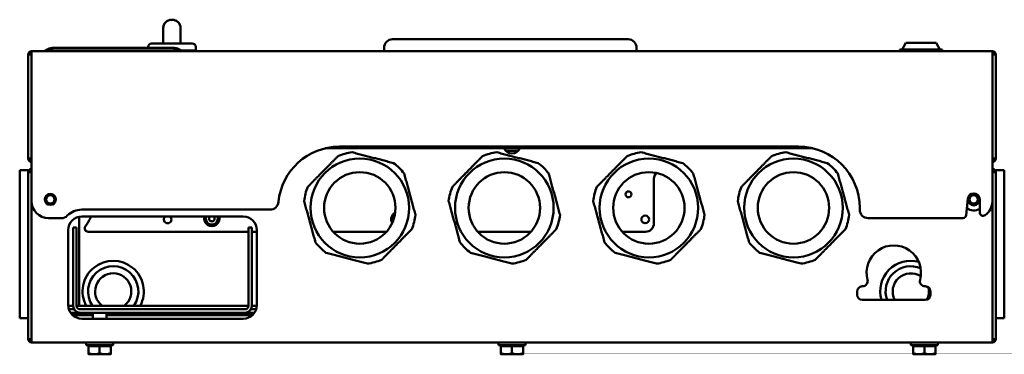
# Model space of a CAD drawing. Header units: millimetres. Extents: x -762 to 6987, y -1641 to 2057.
# Tile 6 of 35: x -141 to 438, y 1223 to 1419. Entities that reach past the tile are written whole.
import ezdxf

# ---------------------------------------------------------------- set-up
doc = ezdxf.new("R2010")
doc.units = ezdxf.units.MM
doc.layers.add('Видимый контур (ГОСТ)', color=7, linetype='Continuous', lineweight=50)

msp = doc.modelspace()

# ---------------------------------------------------------------- linework, layer by layer
at = {"layer": 'Видимый контур (ГОСТ)'}
for p, q in [((-51.6, 1419.22), (-51.38, 1419.22)), ((-51.6, 1419.22), (-51.6, 1419.22)), ((-51.38, 1419.22), (-51.37, 1419.22)), ((-56.61, 1405.22), (-56.61, 1414.22)), ((-51.52, 1417.96), (-51.52, 1417.96)), ((-46.37, 1405.22), (-46.37, 1414.22)), ((78.25, 1407.72), (83.25, 1407.72)), ((211.75, 1407.72), (83.25, 1407.72)), ((211.75, 1407.72), (216.75, 1407.72)), ((-126, 1401.22), (-126, 1400.72)), ((-126, 1401.22), (-126, 1401.22)), ((-126, 1401.22), (-126, 1401.22)), ((-49.16, 1401.22), (-122.84, 1401.22)), ((-51.27, 1402.72), (-120.73, 1402.72)), ((-65.5, 1402.72), (-65.5, 1403.22)), ((-63.5, 1405.22), (-39.5, 1405.22)), ((-46, 1401.22), (-46, 1401.22)), ((-46, 1401.22), (-46, 1401.22)), ((-46, 1400.72), (-46, 1401.22)), ((-46, 1401.22), (-37.5, 1401.22)), ((-43, 1400.72), (-43, 1401.22)), ((-37.5, 1401.22), (-37.5, 1403.22)), ((73.25, 1402.72), (73.25, 1400.72)), ((221.75, 1400.72), (221.75, 1402.72)), ((376.56, 1401.72), (401.44, 1401.72)), ((376.56, 1401.72), (376.56, 1400.72)), ((380, 1405.72), (378, 1401.72)), ((380, 1405.72), (398, 1405.72)), ((398, 1405.72), (400, 1401.72)), ((401.44, 1401.72), (401.44, 1400.72)), ((-136, 1337.72), (-136, 1398.72)), ((-134, 1398.72), (-136, 1398.72)), ((-134, 1400.72), (431, 1400.72)), ((-134, 1400.72), (-134, 1398.72)), ((-134, 1312.72), (-134, 1398.72)), ((431, 1398.72), (431, 1400.72)), ((433, 1398.72), (431, 1398.72)), ((431, 1398.72), (431, 1312.72)), ((433, 1398.72), (433, 1337.72)), ((325.43, 1343.72), (38.57, 1343.72)), ((47, 1344.72), (317, 1344.72)), ((-136, 1337.72), (-134, 1337.72)), ((144.93, 1342.22), (152.07, 1342.22)), ((431, 1337.72), (433, 1337.72)), ((-136.5, 1330.97), (-141, 1330.97)), ((-141, 1325.97), (-141, 1330.97)), ((-141, 1248.97), (-141, 1325.97)), ((-136, 1330.47), (-136, 1329.72)), ((-136, 1329.72), (-134, 1329.72)), ((-136, 1231.72), (-136, 1329.72)), ((431, 1329.72), (433, 1329.72)), ((433, 1329.72), (433, 1330.47)), ((433, 1329.72), (433, 1231.72)), ((438, 1330.97), (433.5, 1330.97)), ((438, 1330.97), (438, 1325.97)), ((438, 1325.97), (438, 1248.97)), ((232, 1299.72), (232, 1325.72)), ((-134, 1231.72), (-134, 1312.72)), ((353, 1308.72), (353, 1307.72)), ((415.64, 1304.54), (416.47, 1314.03)), ((423.54, 1313.72), (423.54, 1306.13)), ((431, 1312.72), (431, 1231.72)), ((-106, 1251.22), (-106, 1303.58)), ((-104.5, 1307.72), (6.2, 1307.72)), ((-104.5, 1303.72), (-9.5, 1303.72)), ((-124, 1302.72), (-116.54, 1302.72)), ((-109.5, 1292.22), (-109.5, 1297.22)), ((-107.5, 1297.22), (-109.5, 1297.22)), ((-107.5, 1297.22), (-107.5, 1292.22)), ((-6.5, 1292.22), (-6.5, 1297.22)), ((-4.5, 1297.22), (-6.5, 1297.22)), ((-4.5, 1297.22), (-4.5, 1292.22)), ((358, 1302.72), (413.65, 1302.72)), ((-112.5, 1251.72), (-112.5, 1295.72)), ((-109.5, 1292.22), (-109.5, 1251.22)), ((-107.5, 1292.22), (-107.5, 1251.22)), ((-6.5, 1294.72), (-100.75, 1294.72)), ((-6.5, 1292.22), (-6.5, 1251.22)), ((-1.5, 1294.72), (-4.5, 1294.72)), ((-4.5, 1251.22), (-4.5, 1292.22)), ((-1.5, 1295.72), (-1.5, 1251.72)), ((74.65, 1294.72), (43.35, 1294.72)), ((159.65, 1294.72), (128.35, 1294.72)), ((227, 1294.72), (213.35, 1294.72)), ((354.5, 1262.72), (354.67, 1262.72)), ((391.33, 1262.72), (391.5, 1262.72)), ((351.5, 1257.72), (351.5, 1259.72)), ((394.5, 1259.72), (394.5, 1257.72)), ((-112.48, 1251.22), (-112, 1251.22)), ((-109.5, 1251.22), (-112, 1251.22)), ((-6.5, 1251.22), (-107.5, 1251.22)), ((-2, 1251.22), (-4.5, 1251.22)), ((-2, 1251.22), (-1.52, 1251.22)), ((391.5, 1254.72), (354.5, 1254.72)), ((-141, 1243.97), (-141, 1248.97)), ((-112.1, 1249.22), (-112, 1249.22)), ((-112, 1249.22), (-112.1, 1249.22)), ((-108.96, 1249.22), (-112, 1249.22)), ((-112, 1248.94), (-112, 1249.22)), ((-112, 1249.22), (-108.96, 1249.22)), ((-105.5, 1247.22), (-111.11, 1247.22)), ((-109.79, 1245.72), (-98, 1245.72)), ((-8.5, 1249.22), (-105.5, 1249.22)), ((-8.5, 1247.22), (-105.5, 1247.22)), ((-98, 1243.72), (-98, 1247.22)), ((-90, 1243.72), (-90, 1247.22)), ((-90, 1245.72), (-4.21, 1245.72)), ((-88.5, 1245.72), (-88.5, 1246.72)), ((-79.5, 1245.72), (-79.5, 1246.72)), ((-74.5, 1245.72), (-74.5, 1246.72)), ((-55.5, 1245.72), (-55.5, 1246.72)), ((-46.5, 1245.72), (-46.5, 1246.72)), ((-21.5, 1245.72), (-21.5, 1246.72)), ((-2.89, 1247.22), (-8.5, 1247.22)), ((-5.04, 1249.22), (-2, 1249.22)), ((-5.04, 1249.22), (-2, 1249.22)), ((-2, 1248.94), (-2, 1249.22)), ((-2, 1249.22), (-1.9, 1249.22)), ((-1.9, 1249.22), (-2, 1249.22)), ((438, 1248.97), (438, 1243.97)), ((-141, 1243.97), (-136.5, 1243.97)), ((-9.5, 1243.72), (-104.5, 1243.72)), ((433.5, 1243.97), (438, 1243.97)), ((-136, 1231.72), (-134, 1231.72)), ((-134, 1231.72), (-134, 1229.72)), ((431, 1229.72), (-134, 1229.72)), ((-102, 1229.72), (-102, 1228.12)), ((-86, 1228.12), (-102, 1228.12)), ((-100.5, 1227.52), (-94, 1227.52)), ((-100.5, 1227.52), (-100.5, 1223.4)), ((-99.7, 1227.52), (-99.7, 1228.12)), ((-94, 1227.52), (-94, 1223.4)), ((-94, 1227.52), (-87.5, 1227.52)), ((-88.3, 1227.52), (-88.3, 1228.12)), ((-87.5, 1227.52), (-87.5, 1223.4)), ((-86, 1229.72), (-86, 1228.12)), ((140.5, 1229.72), (140.5, 1228.12)), ((156.5, 1228.12), (140.5, 1228.12)), ((142, 1227.52), (148.5, 1227.52)), ((142, 1227.52), (142, 1223.4)), ((142.8, 1227.52), (142.8, 1228.12)), ((148.5, 1227.52), (148.5, 1223.4)), ((148.5, 1227.52), (155, 1227.52)), ((154.2, 1227.52), (154.2, 1228.12)), ((155, 1227.52), (155, 1223.4)), ((156.5, 1229.72), (156.5, 1228.12)), ((383, 1229.72), (383, 1228.12)), ((399, 1228.12), (383, 1228.12)), ((384.5, 1227.52), (391, 1227.52)), ((384.5, 1227.52), (384.5, 1223.4)), ((385.3, 1227.52), (385.3, 1228.12)), ((391, 1227.52), (391, 1223.4)), ((391, 1227.52), (397.5, 1227.52)), ((396.7, 1227.52), (396.7, 1228.12)), ((397.5, 1227.52), (397.5, 1223.4)), ((399, 1229.72), (399, 1228.12)), ((431, 1229.72), (431, 1231.72)), ((431, 1231.72), (433, 1231.72)), ((-100.5, 1222.82), (-97.25, 1222.82)), ((-97.25, 1222.82), (-90.75, 1222.82)), ((-90.75, 1222.82), (-87.5, 1222.82)), ((142, 1222.82), (145.25, 1222.82)), ((145.25, 1222.82), (151.75, 1222.82)), ((151.75, 1222.82), (155, 1222.82)), ((384.5, 1222.82), (387.75, 1222.82)), ((387.75, 1222.82), (394.25, 1222.82)), ((394.25, 1222.82), (397.5, 1222.82))]:
    msp.add_line(p, q, dxfattribs=at)
for centre, radius in [((59, 1308.72), 29), ((144, 1308.72), 29), ((229, 1308.72), 29), ((314, 1308.72), 29), ((59, 1308.72), 21), ((144, 1308.72), 21), ((229, 1308.72), 21), ((314, 1308.72), 21), ((-123, 1313.72), 3.25), ((-123, 1313.72), 2.46), ((217, 1316.72), 1.75), ((420, 1313.72), 3.5), ((420, 1313.72), 2.46), ((226.82, 1301.97), 2.25)]:
    msp.add_circle(centre, radius, dxfattribs=at)
for centre, radius, start, end in [((-51.61, 1414.22), 5, 90, 180), ((-51.37, 1414.22), 5, 0, 89.97151), ((78.25, 1402.72), 5, 90, 180), ((216.75, 1402.72), 5, 0, 90), ((-63.5, 1403.22), 2, 90, 180), ((-39.5, 1403.22), 2, 0, 90), ((-134, 1398.72), 2, 90, 180), ((-134, 1398.72), 1, 90, 180), ((431, 1398.72), 2, 0, 90), ((431, 1398.72), 1, 0, 90), ((47, 1308.72), 36, 90, 174.40126), ((148.5, 1345.72), 5, 203.57818, 336.42182), ((317, 1308.72), 36, 0, 90), ((-134, 1337.72), 2, 180, 270), ((-134, 1337.72), 1, 180, 270), ((59, 1308.72), 33, 97.8328, 112.94159), ((144, 1308.72), 33, 97.8328, 112.94159), ((229, 1308.72), 33, 97.8328, 112.94159), ((314, 1308.72), 33, 97.8328, 112.94159), ((431, 1337.72), 2, 270, 0), ((431, 1337.72), 1, 270, 0), ((-134, 1329.72), 2, 90, 180), ((59, 1308.72), 33, 37.8328, 52.94159), ((144, 1308.72), 33, 37.8328, 52.94159), ((229, 1308.72), 33, 37.8328, 52.94159), ((314, 1308.72), 33, 37.8328, 52.94159), ((431, 1329.72), 2, 0, 90), ((-136.5, 1330.47), 0.5, 0, 90), ((-134, 1329.72), 1, 90, 180), ((237, 1325.72), 5, 135.20717, 180), ((431, 1329.72), 1, 0, 90), ((433.5, 1330.47), 0.5, 90, 180), ((59, 1308.72), 33, 157.8328, 172.94159), ((144, 1308.72), 33, 157.8328, 172.94159), ((229, 1308.72), 33, 157.8328, 172.94159), ((314, 1308.72), 33, 157.8328, 172.94159), ((420, 1313.72), 3.54, 0, 175), ((-124, 1312.72), 10, 180, 270), ((6.2, 1312.72), 5, 270, 354.40126), ((420, 1313.72), 6.5, 231.964, 303.036), ((421, 1312.72), 10, 304.6072, 0), ((-116.54, 1307.72), 5, 270, 315.09913), ((-104.5, 1295.72), 12, 90, 135.09913), ((-104.5, 1295.72), 8, 90, 180), ((-123, 1313.72), 26, 322.6168, 337.38014), ((-54, 1301.97), 2.25, 128.94244, 51.05756), ((-28, 1302.45), 4.5, 163.617, 16.383), ((-28, 1302.45), 3.5, 158.73732, 21.26268), ((-28, 1302.45), 1.62, 128.46322, 51.53678), ((-9.5, 1295.72), 8, 0, 90), ((82, 1302.08), 4.5, 118.89198, 208.92713), ((82, 1302.08), 3.5, 133.35176, 194.46736), ((59, 1308.72), 33, 337.8328, 352.94159), ((144, 1308.72), 33, 337.8328, 352.94159), ((229, 1308.72), 33, 337.8328, 352.94159), ((314, 1308.72), 33, 337.8328, 352.94159), ((358, 1307.72), 5, 180, 270), ((413.65, 1304.72), 2, 270, 355), ((425.54, 1306.13), 2, 180, 304.6072), ((-100.75, 1296.72), 2, 142.6168, 270), ((227, 1299.72), 5, 270, 0), ((59, 1308.72), 33, 217.8328, 232.94159), ((144, 1308.72), 33, 217.8328, 232.94159), ((229, 1308.72), 33, 217.8328, 232.94159), ((314, 1308.72), 33, 217.8328, 232.94159), ((373, 1270.72), 16, 344.74248, 195.25752), ((-86, 1259.72), 18, 331.82136, 208.17864), ((-86, 1259.72), 14.8, 324.9477, 215.0523), ((59, 1308.72), 33, 277.8328, 292.94159), ((144, 1308.72), 33, 277.8328, 292.94159), ((229, 1308.72), 33, 277.8328, 292.94159), ((314, 1308.72), 33, 277.8328, 292.94159), ((383, 1259.72), 18, 74.95779, 196.12762), ((383, 1259.72), 14.8, 66.99716, 199.74519), ((-86, 1259.72), 10.64, 307.00269, 232.99731), ((383, 1259.72), 10.64, 56.59624, 208.0193), ((354.5, 1259.72), 3, 90, 180), ((354.67, 1265.72), 3, 270, 15.25752), ((391.33, 1265.72), 3, 164.74248, 270), ((391.5, 1259.72), 3, 0, 90), ((354.5, 1257.72), 3, 180, 270), ((391.5, 1257.72), 3, 270, 0), ((383, 1259.72), 10.64, 332.98414, 12.669), ((-104.5, 1251.72), 8, 180, 270), ((-105.5, 1251.22), 4, 180, 270), ((-105.5, 1251.22), 2, 180, 270), ((-9.5, 1251.72), 8, 270, 0), ((-8.5, 1251.22), 2, 270, 0), ((-8.5, 1251.22), 4, 270, 0), ((-107.25, 1246.47), 0.75, 90, 270), ((-88, 1246.72), 0.5, 90, 180), ((-80, 1246.72), 0.5, 0, 90), ((-75, 1246.72), 0.5, 0, 90), ((-86, 1259.72), 18, 309.70902, 316.01704), ((-55, 1246.72), 0.5, 90, 180), ((-47, 1246.72), 0.5, 0, 90), ((-21, 1246.72), 0.5, 90, 180), ((-17.25, 1246.47), 0.75, 90, 270), ((-6.75, 1246.47), 0.75, 270, 90), ((-136.5, 1244.47), 0.5, 270, 0), ((433.5, 1244.47), 0.5, 180, 270), ((-134, 1231.72), 2, 180, 270), ((-134, 1231.72), 1, 180, 270), ((431, 1231.72), 1, 270, 0), ((431, 1231.72), 2, 270, 0)]:
    msp.add_arc(centre, radius, start, end, dxfattribs=at)
for centre, major_axis, start_param, end_param in [((-120.73, 1392.72), (0, 10), 0, 0.554811), ((-51.27, 1392.72), (0, -10), 2.586782, 3.141593)]:
    msp.add_ellipse(centre, major_axis=major_axis, ratio=0.4, start_param=start_param, end_param=end_param, dxfattribs=at)
for points, knots in [([(-56.6, 1414.22), (-56.6, 1414.22), (-56.6, 1414.23), (-56.6, 1414.23), (-56.6, 1414.57), (-56.56, 1414.9), (-56.5, 1415.23), (-56.43, 1415.55), (-56.33, 1415.87), (-56.2, 1416.18), (-56.02, 1416.59), (-55.79, 1416.98), (-55.51, 1417.33), (-55.39, 1417.49), (-55.25, 1417.64), (-55.11, 1417.78), (-54.72, 1418.16), (-54.26, 1418.48), (-53.77, 1418.72), (-53.68, 1418.76), (-53.59, 1418.81), (-53.49, 1418.84), (-52.89, 1419.09), (-52.25, 1419.22), (-51.6, 1419.22)], [-0.7883422, -0.7883422, -0.7883422, -0.7883422, -0.7871295, -0.7871295, -0.7871295, -0.6863503, -0.6863503, -0.6863503, -0.585577, -0.585577, -0.585577, -0.4504017, -0.4504017, -0.4504017, -0.3898872, -0.3898872, -0.3898872, -0.2250055, -0.2250055, -0.2250055, -0.1947786, -0.1947786, -0.1947786, 0, 0, 0, 0]), ([(-51.37, 1419.22), (-50.72, 1419.22), (-50.08, 1419.09), (-49.48, 1418.84), (-49.39, 1418.81), (-49.29, 1418.76), (-49.2, 1418.72), (-48.71, 1418.48), (-48.26, 1418.16), (-47.87, 1417.78), (-47.72, 1417.64), (-47.59, 1417.49), (-47.47, 1417.33), (-47.19, 1416.98), (-46.96, 1416.59), (-46.78, 1416.18), (-46.65, 1415.87), (-46.55, 1415.55), (-46.48, 1415.23), (-46.41, 1414.9), (-46.38, 1414.57), (-46.38, 1414.23), (-46.38, 1414.23), (-46.38, 1414.22), (-46.38, 1414.22)], [-0.7872781, -0.7872781, -0.7872781, -0.7872781, -0.5924705, -0.5924705, -0.5924705, -0.5622392, -0.5622392, -0.5622392, -0.3973326, -0.3973326, -0.3973326, -0.3368095, -0.3368095, -0.3368095, -0.2016132, -0.2016132, -0.2016132, -0.1008097, -0.1008097, -0.1008097, 0, 0, 0, 0.0011814, 0.0011814, 0.0011814, 0.0011814]), ([(-126, 1401.22), (-125.05, 1401.81), (-123.99, 1402.23), (-122.56, 1402.55), (-122.2, 1402.62), (-121.46, 1402.7), (-121.1, 1402.72), (-120.73, 1402.72)], [0, 0, 0, 0, 0.3515779, 0.3515779, 0.4716086, 0.4716086, 0.5930827, 0.5930827, 0.5930827, 0.5930827]), ([(-126, 1401.22), (-126, 1401.21), (-125.98, 1401.21), (-125.9, 1401.21), (-125.84, 1401.21), (-125.61, 1401.21), (-125.39, 1401.22), (-124.85, 1401.22), (-124.53, 1401.21), (-123.98, 1401.21), (-123.78, 1401.21), (-123.39, 1401.21), (-123.19, 1401.21), (-123, 1401.22)], [-0.4721798, -0.4721798, -0.4721798, -0.4721798, -0.414277, -0.414277, -0.3514223, -0.3514223, -0.2362759, -0.2362759, -0.1211136, -0.1211136, -0.0581131, -0.0581131, -0.0000834, -0.0000834, -0.0000834, -0.0000834]), ([(-123, 1401.22), (-122.97, 1401.22), (-122.95, 1401.22), (-122.89, 1401.22), (-122.87, 1401.22), (-122.84, 1401.22)], [-0.01607077, -0.01607077, -0.01607077, -0.01607077, -0.00801929, -0.00801929, -0.00000112, -0.00000112, -0.00000112, -0.00000112]), ([(-51.27, 1402.72), (-50.9, 1402.72), (-50.54, 1402.7), (-49.8, 1402.62), (-49.44, 1402.55), (-48.01, 1402.23), (-46.95, 1401.81), (-46, 1401.22)], [0, 0, 0, 0, 0.1215078, 0.1215078, 0.2415709, 0.2415709, 0.5930835, 0.5930835, 0.5930835, 0.5930835]), ([(-49.16, 1401.22), (-49.13, 1401.22), (-49.11, 1401.22), (-49.05, 1401.22), (-49.03, 1401.22), (-49, 1401.22)], [-0.01614168, -0.01614168, -0.01614168, -0.01614168, -0.0081235, -0.0081235, -0.00007202, -0.00007202, -0.00007202, -0.00007202]), ([(-49, 1401.22), (-48.81, 1401.21), (-48.61, 1401.21), (-48.22, 1401.21), (-48.02, 1401.21), (-47.47, 1401.21), (-47.15, 1401.22), (-46.61, 1401.22), (-46.39, 1401.21), (-46.16, 1401.21), (-46.1, 1401.21), (-46.02, 1401.21), (-46, 1401.21), (-46, 1401.22)], [-0.4721798, -0.4721798, -0.4721798, -0.4721798, -0.414277, -0.414277, -0.3514223, -0.3514223, -0.2362759, -0.2362759, -0.1211136, -0.1211136, -0.0581131, -0.0581131, -0.0000834, -0.0000834, -0.0000834, -0.0000834])]:
    msp.add_open_spline(points, degree=3, knots=knots, dxfattribs=at)
for points, weights in [([(46.14, 1339.11), (37.29, 1330.14), (28.44, 1321.17)], [1, 1.08196721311, 1]), ([(78.89, 1335.05), (66.69, 1338.23), (54.5, 1341.41)], [1, 1.08196721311, 1]), ([(131.14, 1339.11), (122.29, 1330.14), (113.44, 1321.17)], [1, 1.08196721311, 1]), ([(163.89, 1335.05), (151.69, 1338.23), (139.5, 1341.41)], [1, 1.08196721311, 1]), ([(216.14, 1339.11), (207.29, 1330.14), (198.44, 1321.17)], [1, 1.08196721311, 1]), ([(248.89, 1335.05), (236.69, 1338.23), (224.5, 1341.41)], [1, 1.08196721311, 1]), ([(301.14, 1339.11), (292.29, 1330.14), (283.44, 1321.17)], [1, 1.08196721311, 1]), ([(333.89, 1335.05), (321.69, 1338.23), (309.5, 1341.41)], [1, 1.08196721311, 1]), ([(91.75, 1304.66), (88.41, 1316.81), (85.06, 1328.96)], [1, 1.08196721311, 1]), ([(176.75, 1304.66), (173.41, 1316.81), (170.06, 1328.96)], [1, 1.08196721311, 1]), ([(261.75, 1304.66), (258.41, 1316.81), (255.06, 1328.96)], [1, 1.08196721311, 1]), ([(346.75, 1304.66), (343.41, 1316.81), (340.06, 1328.96)], [1, 1.08196721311, 1]), ([(26.25, 1312.77), (29.59, 1300.63), (32.94, 1288.48)], [1, 1.08196721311, 1]), ([(111.25, 1312.77), (114.59, 1300.63), (117.94, 1288.48)], [1, 1.08196721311, 1]), ([(196.25, 1312.77), (199.59, 1300.63), (202.94, 1288.48)], [1, 1.08196721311, 1]), ([(281.25, 1312.77), (284.59, 1300.63), (287.94, 1288.48)], [1, 1.08196721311, 1]), ([(71.86, 1278.33), (80.71, 1287.3), (89.56, 1296.27)], [1, 1.08196721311, 1]), ([(156.86, 1278.33), (165.71, 1287.3), (174.56, 1296.27)], [1, 1.08196721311, 1]), ([(241.86, 1278.33), (250.71, 1287.3), (259.56, 1296.27)], [1, 1.08196721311, 1]), ([(326.86, 1278.33), (335.71, 1287.3), (344.56, 1296.27)], [1, 1.08196721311, 1]), ([(39.11, 1282.38), (51.31, 1279.21), (63.5, 1276.03)], [1, 1.08196721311, 1]), ([(124.11, 1282.38), (136.31, 1279.21), (148.5, 1276.03)], [1, 1.08196721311, 1]), ([(209.11, 1282.38), (221.31, 1279.21), (233.5, 1276.03)], [1, 1.08196721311, 1]), ([(294.11, 1282.38), (306.31, 1279.21), (318.5, 1276.03)], [1, 1.08196721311, 1]), ([(-100.5, 1223.4), (-98.76, 1222.82), (-97.25, 1222.82)], [1, 1.0379548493, 1]), ([(-100.5, 1222.82), (-100.5, 1222.82), (-100.5, 1223.4)], [1, 1.0379548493, 1]), ([(-97.25, 1222.82), (-95.74, 1222.82), (-94, 1223.4)], [1, 1.0379548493, 1]), ([(-94, 1223.4), (-92.26, 1222.82), (-90.75, 1222.82)], [1, 1.0379548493, 1]), ([(-90.75, 1222.82), (-89.24, 1222.82), (-87.5, 1223.4)], [1, 1.0379548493, 1]), ([(-87.5, 1223.4), (-87.5, 1222.82), (-87.5, 1222.82)], [1, 1.0379548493, 1]), ([(142, 1223.4), (143.74, 1222.82), (145.25, 1222.82)], [1, 1.0379548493, 1]), ([(142, 1222.82), (142, 1222.82), (142, 1223.4)], [1, 1.0379548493, 1]), ([(145.25, 1222.82), (146.76, 1222.82), (148.5, 1223.4)], [1, 1.0379548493, 1]), ([(148.5, 1223.4), (150.24, 1222.82), (151.75, 1222.82)], [1, 1.0379548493, 1]), ([(151.75, 1222.82), (153.26, 1222.82), (155, 1223.4)], [1, 1.0379548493, 1]), ([(155, 1223.4), (155, 1222.82), (155, 1222.82)], [1, 1.0379548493, 1]), ([(384.5, 1223.4), (386.24, 1222.82), (387.75, 1222.82)], [1, 1.0379548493, 1]), ([(384.5, 1222.82), (384.5, 1222.82), (384.5, 1223.4)], [1, 1.0379548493, 1]), ([(387.75, 1222.82), (389.26, 1222.82), (391, 1223.4)], [1, 1.0379548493, 1]), ([(391, 1223.4), (392.74, 1222.82), (394.25, 1222.82)], [1, 1.0379548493, 1]), ([(394.25, 1222.82), (395.76, 1222.82), (397.5, 1223.4)], [1, 1.0379548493, 1]), ([(397.5, 1223.4), (397.5, 1222.82), (397.5, 1222.82)], [1, 1.0379548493, 1])]:
    msp.add_rational_spline(points, weights, degree=2, dxfattribs=at)

doc.saveas('drawing.dxf')
